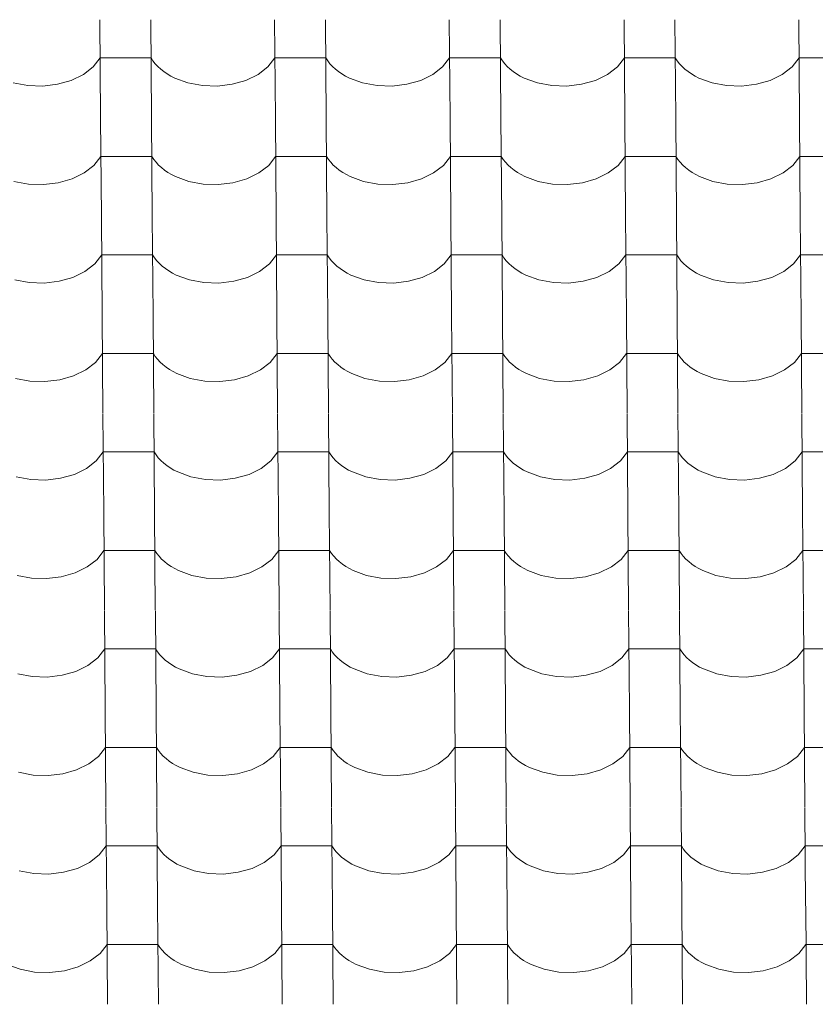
# Model space of a CAD drawing. Header units: millimetres. Extents: x -27785 to 104762, y -947 to 11132.
# Tile 50 of 146: x -13719 to -12968, y 7969 to 8898. Entities that reach past the tile are written whole.
import ezdxf

# ---------------------------------------------------------------- set-up
doc = ezdxf.new("R2010")
doc.units = ezdxf.units.MM
doc.header["$MEASUREMENT"] = 0
doc.layers.add('POHLED JIŽNÍ_1_Bourané_Výplně - Povrchové', color=7, linetype='Continuous')
doc.layers.add('POHLED JIŽNÍ_1_Konstrukce - nosné', color=7, linetype='Continuous')

# ---------------------------------------------------------------- blocks, each defined once
blk = doc.blocks.new('*X2', base_point=(-29303.7, -27473.93))
at = {"layer": 'POHLED JIŽNÍ_1_Bourané_Výplně - Povrchové', "color": 7, "linetype": 'Continuous', "lineweight": 13}
for p, q in [((-13643.36, 8898.29), (-13642.64, 8805.61)), ((-13595.33, 8898.29), (-13594.61, 8805.61)), ((-13478.36, 8898.29), (-13477.64, 8805.61)), ((-13430.33, 8898.29), (-13429.61, 8805.61)), ((-13313.37, 8898.29), (-13312.65, 8805.61)), ((-13265.33, 8898.29), (-13264.61, 8805.61)), ((-13148.37, 8898.29), (-13147.65, 8805.61)), ((-13100.34, 8898.29), (-13099.62, 8805.61)), ((-12983.38, 8898.29), (-12982.66, 8805.61)), ((-13649.68, 8853.74), (-13643.08, 8862.13)), ((-13619.06, 8862.13), (-13643.08, 8862.13)), ((-13595.05, 8862.13), (-13619.06, 8862.13)), ((-13595.05, 8862.13), (-13593.2, 8859.34)), ((-13484.69, 8853.74), (-13478.08, 8862.13)), ((-13454.07, 8862.13), (-13478.08, 8862.13)), ((-13430.05, 8862.13), (-13454.07, 8862.13)), ((-13430.05, 8862.13), (-13428.2, 8859.34)), ((-13319.69, 8853.74), (-13313.09, 8862.13)), ((-13289.07, 8862.13), (-13313.09, 8862.13)), ((-13265.05, 8862.13), (-13289.07, 8862.13)), ((-13265.05, 8862.13), (-13263.21, 8859.34)), ((-13154.69, 8853.74), (-13148.09, 8862.13)), ((-13124.07, 8862.13), (-13148.09, 8862.13)), ((-13100.06, 8862.13), (-13124.07, 8862.13)), ((-13100.06, 8862.13), (-13098.21, 8859.34)), ((-12989.7, 8853.74), (-12983.1, 8862.13)), ((-12959.08, 8862.13), (-12983.1, 8862.13)), ((-13658.94, 8846.57), (-13649.68, 8853.74)), ((-13593.2, 8859.34), (-13591.06, 8856.64)), ((-13591.06, 8856.64), (-13588.63, 8854.05)), ((-13588.63, 8854.05), (-13585.93, 8851.59)), ((-13585.93, 8851.59), (-13582.97, 8849.26)), ((-13493.94, 8846.57), (-13484.69, 8853.74)), ((-13428.2, 8859.34), (-13426.06, 8856.64)), ((-13426.06, 8856.64), (-13423.63, 8854.05)), ((-13423.63, 8854.05), (-13420.93, 8851.59)), ((-13420.93, 8851.59), (-13417.97, 8849.26)), ((-13328.94, 8846.57), (-13319.69, 8853.74)), ((-13263.21, 8859.34), (-13261.07, 8856.64)), ((-13261.07, 8856.64), (-13258.64, 8854.05)), ((-13258.64, 8854.05), (-13255.94, 8851.59)), ((-13255.94, 8851.59), (-13252.98, 8849.26)), ((-13163.95, 8846.57), (-13154.69, 8853.74)), ((-13098.21, 8859.34), (-13096.07, 8856.64)), ((-13096.07, 8856.64), (-13093.64, 8854.05)), ((-13093.64, 8854.05), (-13090.94, 8851.59)), ((-13090.94, 8851.59), (-13087.98, 8849.26)), ((-12998.95, 8846.57), (-12989.7, 8853.74)), ((-13670.37, 8840.98), (-13658.94, 8846.57)), ((-13582.97, 8849.26), (-13579.77, 8847.08)), ((-13579.77, 8847.08), (-13576.34, 8845.07)), ((-13576.34, 8845.07), (-13572.71, 8843.22)), ((-13572.71, 8843.22), (-13560.23, 8838.64)), ((-13505.37, 8840.98), (-13493.94, 8846.57)), ((-13417.97, 8849.26), (-13414.77, 8847.08)), ((-13414.77, 8847.08), (-13411.35, 8845.07)), ((-13411.35, 8845.07), (-13407.71, 8843.22)), ((-13407.71, 8843.22), (-13395.23, 8838.64)), ((-13340.38, 8840.98), (-13328.94, 8846.57)), ((-13252.98, 8849.26), (-13249.78, 8847.08)), ((-13249.78, 8847.08), (-13246.35, 8845.07)), ((-13246.35, 8845.07), (-13242.71, 8843.22)), ((-13242.71, 8843.22), (-13230.23, 8838.64)), ((-13175.38, 8840.98), (-13163.95, 8846.57)), ((-13087.98, 8849.26), (-13084.78, 8847.08)), ((-13084.78, 8847.08), (-13081.35, 8845.07)), ((-13081.35, 8845.07), (-13077.72, 8843.22)), ((-13077.72, 8843.22), (-13065.24, 8838.64)), ((-13010.39, 8840.98), (-12998.95, 8846.57)), ((-13725.22, 8838.64), (-13711.54, 8836.06)), ((-13711.54, 8836.06), (-13697.36, 8835.59)), ((-13697.36, 8835.59), (-13683.4, 8837.26)), ((-13683.4, 8837.26), (-13670.37, 8840.98)), ((-13560.23, 8838.64), (-13546.55, 8836.06)), ((-13546.55, 8836.06), (-13532.37, 8835.59)), ((-13532.37, 8835.59), (-13518.4, 8837.26)), ((-13518.4, 8837.26), (-13505.37, 8840.98)), ((-13395.23, 8838.64), (-13381.55, 8836.06)), ((-13381.55, 8836.06), (-13367.37, 8835.59)), ((-13367.37, 8835.59), (-13353.41, 8837.26)), ((-13353.41, 8837.26), (-13340.38, 8840.98)), ((-13230.23, 8838.64), (-13216.56, 8836.06)), ((-13216.56, 8836.06), (-13202.37, 8835.59)), ((-13202.37, 8835.59), (-13188.41, 8837.26)), ((-13188.41, 8837.26), (-13175.38, 8840.98)), ((-13065.24, 8838.64), (-13051.56, 8836.06)), ((-13051.56, 8836.06), (-13037.38, 8835.59)), ((-13037.38, 8835.59), (-13023.42, 8837.26)), ((-13023.42, 8837.26), (-13010.39, 8840.98)), ((-13642.64, 8805.28), (-13641.92, 8712.6)), ((-13594.6, 8805.28), (-13593.88, 8712.6)), ((-13477.64, 8805.28), (-13476.92, 8712.6)), ((-13429.61, 8805.28), (-13428.89, 8712.6)), ((-13312.64, 8805.28), (-13311.92, 8712.6)), ((-13264.61, 8805.28), (-13263.89, 8712.6)), ((-13147.65, 8805.28), (-13146.93, 8712.6)), ((-13099.61, 8805.28), (-13098.89, 8712.6)), ((-12982.65, 8805.28), (-12981.93, 8712.6)), ((-13648.96, 8760.73), (-13642.36, 8769.12)), ((-13618.34, 8769.12), (-13642.36, 8769.12)), ((-13594.32, 8769.12), (-13618.34, 8769.12)), ((-13594.32, 8769.12), (-13592.48, 8766.33)), ((-13483.96, 8760.73), (-13477.36, 8769.12)), ((-13453.34, 8769.12), (-13477.36, 8769.12)), ((-13429.33, 8769.12), (-13453.34, 8769.12)), ((-13429.33, 8769.12), (-13427.48, 8766.33)), ((-13318.97, 8760.73), (-13312.36, 8769.12)), ((-13288.35, 8769.12), (-13312.36, 8769.12)), ((-13264.33, 8769.12), (-13288.35, 8769.12)), ((-13264.33, 8769.12), (-13262.48, 8766.33)), ((-13153.97, 8760.73), (-13147.37, 8769.12)), ((-13123.35, 8769.12), (-13147.37, 8769.12)), ((-13099.33, 8769.12), (-13123.35, 8769.12)), ((-13099.33, 8769.12), (-13097.49, 8766.33)), ((-12988.97, 8760.73), (-12982.37, 8769.12)), ((-12958.35, 8769.12), (-12982.37, 8769.12)), ((-13658.21, 8753.56), (-13648.96, 8760.73)), ((-13592.48, 8766.33), (-13590.33, 8763.63)), ((-13590.33, 8763.63), (-13587.91, 8761.04)), ((-13587.91, 8761.04), (-13585.21, 8758.58)), ((-13585.21, 8758.58), (-13582.25, 8756.25)), ((-13493.22, 8753.56), (-13483.96, 8760.73)), ((-13427.48, 8766.33), (-13425.34, 8763.63)), ((-13425.34, 8763.63), (-13422.91, 8761.04)), ((-13422.91, 8761.04), (-13420.21, 8758.58)), ((-13420.21, 8758.58), (-13417.25, 8756.25)), ((-13328.22, 8753.56), (-13318.97, 8760.73)), ((-13262.48, 8766.33), (-13260.34, 8763.63)), ((-13260.34, 8763.63), (-13257.91, 8761.04)), ((-13257.91, 8761.04), (-13255.21, 8758.58)), ((-13255.21, 8758.58), (-13252.26, 8756.25)), ((-13163.22, 8753.56), (-13153.97, 8760.73)), ((-13097.49, 8766.33), (-13095.35, 8763.63)), ((-13095.35, 8763.63), (-13092.92, 8761.04)), ((-13092.92, 8761.04), (-13090.22, 8758.58)), ((-13090.22, 8758.58), (-13087.26, 8756.25)), ((-12998.23, 8753.56), (-12988.97, 8760.73)), ((-13669.65, 8747.97), (-13658.21, 8753.56)), ((-13582.25, 8756.25), (-13579.05, 8754.07)), ((-13579.05, 8754.07), (-13575.62, 8752.06)), ((-13575.62, 8752.06), (-13571.98, 8750.21)), ((-13571.98, 8750.21), (-13559.5, 8745.64)), ((-13504.65, 8747.97), (-13493.22, 8753.56)), ((-13417.25, 8756.25), (-13414.05, 8754.07)), ((-13414.05, 8754.07), (-13410.62, 8752.06)), ((-13410.62, 8752.06), (-13406.99, 8750.21)), ((-13406.99, 8750.21), (-13394.51, 8745.64)), ((-13339.65, 8747.97), (-13328.22, 8753.56)), ((-13252.26, 8756.25), (-13249.05, 8754.07)), ((-13249.05, 8754.07), (-13245.63, 8752.06)), ((-13245.63, 8752.06), (-13241.99, 8750.21)), ((-13241.99, 8750.21), (-13229.51, 8745.64)), ((-13174.66, 8747.97), (-13163.22, 8753.56)), ((-13087.26, 8756.25), (-13084.06, 8754.07)), ((-13084.06, 8754.07), (-13080.63, 8752.06)), ((-13080.63, 8752.06), (-13076.99, 8750.21)), ((-13076.99, 8750.21), (-13064.52, 8745.64)), ((-13009.66, 8747.97), (-12998.23, 8753.56)), ((-13724.5, 8745.64), (-13710.82, 8743.05)), ((-13710.82, 8743.05), (-13696.64, 8742.58)), ((-13696.64, 8742.58), (-13682.68, 8744.25)), ((-13682.68, 8744.25), (-13669.65, 8747.97)), ((-13559.5, 8745.64), (-13545.82, 8743.05)), ((-13545.82, 8743.05), (-13531.64, 8742.58)), ((-13531.64, 8742.58), (-13517.68, 8744.25)), ((-13517.68, 8744.25), (-13504.65, 8747.97)), ((-13394.51, 8745.64), (-13380.83, 8743.05)), ((-13380.83, 8743.05), (-13366.65, 8742.58)), ((-13366.65, 8742.58), (-13352.68, 8744.25)), ((-13352.68, 8744.25), (-13339.65, 8747.97)), ((-13229.51, 8745.64), (-13215.83, 8743.05)), ((-13215.83, 8743.05), (-13201.65, 8742.58)), ((-13201.65, 8742.58), (-13187.69, 8744.25)), ((-13187.69, 8744.25), (-13174.66, 8747.97)), ((-13064.52, 8745.64), (-13050.84, 8743.05)), ((-13050.84, 8743.05), (-13036.65, 8742.58)), ((-13036.65, 8742.58), (-13022.69, 8744.25)), ((-13022.69, 8744.25), (-13009.66, 8747.97)), ((-13641.91, 8712.27), (-13641.19, 8619.59)), ((-13593.88, 8712.27), (-13593.16, 8619.59)), ((-13476.92, 8712.27), (-13476.2, 8619.59)), ((-13428.88, 8712.27), (-13428.16, 8619.59)), ((-13311.92, 8712.27), (-13311.2, 8619.59)), ((-13263.89, 8712.27), (-13263.17, 8619.59)), ((-13146.93, 8712.27), (-13146.2, 8619.59)), ((-13098.89, 8712.27), (-13098.17, 8619.59)), ((-12981.93, 8712.27), (-12981.21, 8619.59)), ((-13648.23, 8667.73), (-13641.63, 8676.11)), ((-13617.61, 8676.11), (-13641.63, 8676.11)), ((-13593.6, 8676.11), (-13617.61, 8676.11)), ((-13593.6, 8676.11), (-13591.75, 8673.32)), ((-13483.24, 8667.73), (-13476.64, 8676.11)), ((-13452.62, 8676.11), (-13476.64, 8676.11)), ((-13428.6, 8676.11), (-13452.62, 8676.11)), ((-13428.6, 8676.11), (-13426.76, 8673.32)), ((-13318.24, 8667.73), (-13311.64, 8676.11)), ((-13287.62, 8676.11), (-13311.64, 8676.11)), ((-13263.61, 8676.11), (-13287.62, 8676.11)), ((-13263.61, 8676.11), (-13261.76, 8673.32)), ((-13153.25, 8667.73), (-13146.64, 8676.11)), ((-13122.63, 8676.11), (-13146.64, 8676.11)), ((-13098.61, 8676.11), (-13122.63, 8676.11)), ((-13098.61, 8676.11), (-13096.76, 8673.32)), ((-12988.25, 8667.73), (-12981.65, 8676.11)), ((-12957.63, 8676.11), (-12981.65, 8676.11)), ((-13657.49, 8660.55), (-13648.23, 8667.73)), ((-13591.75, 8673.32), (-13589.61, 8670.62)), ((-13589.61, 8670.62), (-13587.18, 8668.03)), ((-13587.18, 8668.03), (-13584.48, 8665.57)), ((-13584.48, 8665.57), (-13581.52, 8663.24)), ((-13492.49, 8660.55), (-13483.24, 8667.73)), ((-13426.76, 8673.32), (-13424.61, 8670.62)), ((-13424.61, 8670.62), (-13422.19, 8668.03)), ((-13422.19, 8668.03), (-13419.49, 8665.57)), ((-13419.49, 8665.57), (-13416.53, 8663.24)), ((-13327.5, 8660.55), (-13318.24, 8667.73)), ((-13261.76, 8673.32), (-13259.62, 8670.62)), ((-13259.62, 8670.62), (-13257.19, 8668.03)), ((-13257.19, 8668.03), (-13254.49, 8665.57)), ((-13254.49, 8665.57), (-13251.53, 8663.24)), ((-13162.5, 8660.55), (-13153.25, 8667.73)), ((-13096.76, 8673.32), (-13094.62, 8670.62)), ((-13094.62, 8670.62), (-13092.19, 8668.03)), ((-13092.19, 8668.03), (-13089.49, 8665.57)), ((-13089.49, 8665.57), (-13086.54, 8663.24)), ((-12997.5, 8660.55), (-12988.25, 8667.73)), ((-13668.92, 8654.96), (-13657.49, 8660.55)), ((-13581.52, 8663.24), (-13578.32, 8661.07)), ((-13578.32, 8661.07), (-13574.89, 8659.05)), ((-13574.89, 8659.05), (-13571.26, 8657.2)), ((-13571.26, 8657.2), (-13558.78, 8652.63)), ((-13503.93, 8654.96), (-13492.49, 8660.55)), ((-13416.53, 8663.24), (-13413.33, 8661.07)), ((-13413.33, 8661.07), (-13409.9, 8659.05)), ((-13409.9, 8659.05), (-13406.26, 8657.2)), ((-13406.26, 8657.2), (-13393.78, 8652.63)), ((-13338.93, 8654.96), (-13327.5, 8660.55)), ((-13251.53, 8663.24), (-13248.33, 8661.07)), ((-13248.33, 8661.07), (-13244.9, 8659.05)), ((-13244.9, 8659.05), (-13241.27, 8657.2)), ((-13241.27, 8657.2), (-13228.79, 8652.63)), ((-13173.93, 8654.96), (-13162.5, 8660.55)), ((-13086.54, 8663.24), (-13083.33, 8661.07)), ((-13083.33, 8661.07), (-13079.91, 8659.05)), ((-13079.91, 8659.05), (-13076.27, 8657.2)), ((-13076.27, 8657.2), (-13063.79, 8652.63)), ((-13008.94, 8654.96), (-12997.5, 8660.55)), ((-13723.78, 8652.63), (-13710.1, 8650.04)), ((-13710.1, 8650.04), (-13695.91, 8649.57)), ((-13695.91, 8649.57), (-13681.95, 8651.24)), ((-13681.95, 8651.24), (-13668.92, 8654.96)), ((-13558.78, 8652.63), (-13545.1, 8650.04)), ((-13545.1, 8650.04), (-13530.92, 8649.57)), ((-13530.92, 8649.57), (-13516.96, 8651.24)), ((-13516.96, 8651.24), (-13503.93, 8654.96)), ((-13393.78, 8652.63), (-13380.1, 8650.04)), ((-13380.1, 8650.04), (-13365.92, 8649.57)), ((-13365.92, 8649.57), (-13351.96, 8651.24)), ((-13351.96, 8651.24), (-13338.93, 8654.96)), ((-13228.79, 8652.63), (-13215.11, 8650.04)), ((-13215.11, 8650.04), (-13200.93, 8649.57)), ((-13200.93, 8649.57), (-13186.96, 8651.24)), ((-13186.96, 8651.24), (-13173.93, 8654.96)), ((-13063.79, 8652.63), (-13050.11, 8650.04)), ((-13050.11, 8650.04), (-13035.93, 8649.57)), ((-13035.93, 8649.57), (-13021.97, 8651.24)), ((-13021.97, 8651.24), (-13008.94, 8654.96)), ((-13641.19, 8619.26), (-13640.47, 8526.58)), ((-13593.16, 8619.26), (-13592.43, 8526.58)), ((-13476.19, 8619.26), (-13475.47, 8526.58)), ((-13428.16, 8619.26), (-13427.44, 8526.58)), ((-13311.2, 8619.26), (-13310.48, 8526.58)), ((-13263.16, 8619.26), (-13262.44, 8526.58)), ((-13146.2, 8619.26), (-13145.48, 8526.58)), ((-13098.17, 8619.26), (-13097.45, 8526.58)), ((-12981.21, 8619.26), (-12980.48, 8526.58)), ((-13647.51, 8574.72), (-13640.91, 8583.1)), ((-13616.89, 8583.1), (-13640.91, 8583.1)), ((-13592.87, 8583.1), (-13616.89, 8583.1)), ((-13592.87, 8583.1), (-13591.03, 8580.31)), ((-13482.52, 8574.72), (-13475.91, 8583.1)), ((-13451.9, 8583.1), (-13475.91, 8583.1)), ((-13427.88, 8583.1), (-13451.9, 8583.1)), ((-13427.88, 8583.1), (-13426.03, 8580.31)), ((-13317.52, 8574.72), (-13310.92, 8583.1)), ((-13286.9, 8583.1), (-13310.92, 8583.1)), ((-13262.88, 8583.1), (-13286.9, 8583.1)), ((-13262.88, 8583.1), (-13261.04, 8580.31)), ((-13152.52, 8574.72), (-13145.92, 8583.1)), ((-13121.9, 8583.1), (-13145.92, 8583.1)), ((-13097.89, 8583.1), (-13121.9, 8583.1)), ((-13097.89, 8583.1), (-13096.04, 8580.31)), ((-12987.53, 8574.72), (-12980.92, 8583.1)), ((-12956.91, 8583.1), (-12980.92, 8583.1)), ((-13656.76, 8567.54), (-13647.51, 8574.72)), ((-13591.03, 8580.31), (-13588.89, 8577.61)), ((-13588.89, 8577.61), (-13586.46, 8575.03)), ((-13586.46, 8575.03), (-13583.76, 8572.56)), ((-13583.76, 8572.56), (-13580.8, 8570.24)), ((-13491.77, 8567.54), (-13482.52, 8574.72)), ((-13426.03, 8580.31), (-13423.89, 8577.61)), ((-13423.89, 8577.61), (-13421.46, 8575.03)), ((-13421.46, 8575.03), (-13418.76, 8572.56)), ((-13418.76, 8572.56), (-13415.8, 8570.24)), ((-13326.77, 8567.54), (-13317.52, 8574.72)), ((-13261.04, 8580.31), (-13258.89, 8577.61)), ((-13258.89, 8577.61), (-13256.47, 8575.03)), ((-13256.47, 8575.03), (-13253.77, 8572.56)), ((-13253.77, 8572.56), (-13250.81, 8570.24)), ((-13161.78, 8567.54), (-13152.52, 8574.72)), ((-13096.04, 8580.31), (-13093.9, 8577.61)), ((-13093.9, 8577.61), (-13091.47, 8575.03)), ((-13091.47, 8575.03), (-13088.77, 8572.56)), ((-13088.77, 8572.56), (-13085.81, 8570.24)), ((-12996.78, 8567.54), (-12987.53, 8574.72)), ((-13668.2, 8561.95), (-13656.76, 8567.54)), ((-13580.8, 8570.24), (-13577.6, 8568.06)), ((-13577.6, 8568.06), (-13574.17, 8566.04)), ((-13574.17, 8566.04), (-13570.53, 8564.19)), ((-13570.53, 8564.19), (-13558.06, 8559.62)), ((-13503.2, 8561.95), (-13491.77, 8567.54)), ((-13415.8, 8570.24), (-13412.6, 8568.06)), ((-13412.6, 8568.06), (-13409.17, 8566.04)), ((-13409.17, 8566.04), (-13405.54, 8564.19)), ((-13405.54, 8564.19), (-13393.06, 8559.62)), ((-13338.21, 8561.95), (-13326.77, 8567.54)), ((-13250.81, 8570.24), (-13247.61, 8568.06)), ((-13247.61, 8568.06), (-13244.18, 8566.04)), ((-13244.18, 8566.04), (-13240.54, 8564.19)), ((-13240.54, 8564.19), (-13228.06, 8559.62)), ((-13173.21, 8561.95), (-13161.78, 8567.54)), ((-13085.81, 8570.24), (-13082.61, 8568.06)), ((-13082.61, 8568.06), (-13079.18, 8566.04)), ((-13079.18, 8566.04), (-13075.55, 8564.19)), ((-13075.55, 8564.19), (-13063.07, 8559.62)), ((-13008.21, 8561.95), (-12996.78, 8567.54)), ((-13723.05, 8559.62), (-13709.37, 8557.03)), ((-13709.37, 8557.03), (-13695.19, 8556.56)), ((-13695.19, 8556.56), (-13681.23, 8558.23)), ((-13681.23, 8558.23), (-13668.2, 8561.95)), ((-13558.06, 8559.62), (-13544.38, 8557.03)), ((-13544.38, 8557.03), (-13530.19, 8556.56)), ((-13530.19, 8556.56), (-13516.23, 8558.23)), ((-13516.23, 8558.23), (-13503.2, 8561.95)), ((-13393.06, 8559.62), (-13379.38, 8557.03)), ((-13379.38, 8557.03), (-13365.2, 8556.56)), ((-13365.2, 8556.56), (-13351.24, 8558.23)), ((-13351.24, 8558.23), (-13338.21, 8561.95)), ((-13228.06, 8559.62), (-13214.38, 8557.03)), ((-13214.38, 8557.03), (-13200.2, 8556.56)), ((-13200.2, 8556.56), (-13186.24, 8558.23)), ((-13186.24, 8558.23), (-13173.21, 8561.95)), ((-13063.07, 8559.62), (-13049.39, 8557.03)), ((-13049.39, 8557.03), (-13035.21, 8556.56)), ((-13035.21, 8556.56), (-13021.24, 8558.23)), ((-13021.24, 8558.23), (-13008.21, 8561.95)), ((-13640.47, 8526.25), (-13639.74, 8433.57)), ((-13592.43, 8526.25), (-13591.71, 8433.57)), ((-13475.47, 8526.25), (-13474.75, 8433.57)), ((-13427.44, 8526.25), (-13426.71, 8433.57)), ((-13310.47, 8526.25), (-13309.75, 8433.57)), ((-13262.44, 8526.25), (-13261.72, 8433.57)), ((-13145.48, 8526.25), (-13144.76, 8433.57)), ((-13097.44, 8526.25), (-13096.72, 8433.57)), ((-12980.48, 8526.25), (-12979.76, 8433.57)), ((-13646.79, 8481.71), (-13640.18, 8490.09)), ((-13616.17, 8490.09), (-13640.18, 8490.09)), ((-13592.15, 8490.09), (-13616.17, 8490.09)), ((-13592.15, 8490.09), (-13590.3, 8487.3)), ((-13481.79, 8481.71), (-13475.19, 8490.09)), ((-13451.17, 8490.09), (-13475.19, 8490.09)), ((-13427.15, 8490.09), (-13451.17, 8490.09)), ((-13427.15, 8490.09), (-13425.31, 8487.3)), ((-13316.8, 8481.71), (-13310.19, 8490.09)), ((-13286.18, 8490.09), (-13310.19, 8490.09)), ((-13262.16, 8490.09), (-13286.18, 8490.09)), ((-13262.16, 8490.09), (-13260.31, 8487.3)), ((-13151.8, 8481.71), (-13145.2, 8490.09)), ((-13121.18, 8490.09), (-13145.2, 8490.09)), ((-13097.16, 8490.09), (-13121.18, 8490.09)), ((-13097.16, 8490.09), (-13095.32, 8487.3)), ((-12986.8, 8481.71), (-12980.2, 8490.09)), ((-12956.18, 8490.09), (-12980.2, 8490.09)), ((-13656.04, 8474.54), (-13646.79, 8481.71)), ((-13590.3, 8487.3), (-13588.16, 8484.6)), ((-13588.16, 8484.6), (-13585.73, 8482.02)), ((-13585.73, 8482.02), (-13583.03, 8479.55)), ((-13583.03, 8479.55), (-13580.08, 8477.23)), ((-13491.05, 8474.54), (-13481.79, 8481.71)), ((-13425.31, 8487.3), (-13423.17, 8484.6)), ((-13423.17, 8484.6), (-13420.74, 8482.02)), ((-13420.74, 8482.02), (-13418.04, 8479.55)), ((-13418.04, 8479.55), (-13415.08, 8477.23)), ((-13326.05, 8474.54), (-13316.8, 8481.71)), ((-13260.31, 8487.3), (-13258.17, 8484.6)), ((-13258.17, 8484.6), (-13255.74, 8482.02)), ((-13255.74, 8482.02), (-13253.04, 8479.55)), ((-13253.04, 8479.55), (-13250.08, 8477.23)), ((-13161.05, 8474.54), (-13151.8, 8481.71)), ((-13095.32, 8487.3), (-13093.17, 8484.6)), ((-13093.17, 8484.6), (-13090.75, 8482.02)), ((-13090.75, 8482.02), (-13088.05, 8479.55)), ((-13088.05, 8479.55), (-13085.09, 8477.23)), ((-12996.06, 8474.54), (-12986.8, 8481.71)), ((-13667.47, 8468.94), (-13656.04, 8474.54)), ((-13580.08, 8477.23), (-13576.87, 8475.05)), ((-13576.87, 8475.05), (-13573.45, 8473.03)), ((-13573.45, 8473.03), (-13569.81, 8471.18)), ((-13569.81, 8471.18), (-13557.33, 8466.61)), ((-13502.48, 8468.94), (-13491.05, 8474.54)), ((-13415.08, 8477.23), (-13411.88, 8475.05)), ((-13411.88, 8475.05), (-13408.45, 8473.03)), ((-13408.45, 8473.03), (-13404.81, 8471.18)), ((-13404.81, 8471.18), (-13392.34, 8466.61)), ((-13337.48, 8468.94), (-13326.05, 8474.54)), ((-13250.08, 8477.23), (-13246.88, 8475.05)), ((-13246.88, 8475.05), (-13243.45, 8473.03)), ((-13243.45, 8473.03), (-13239.82, 8471.18)), ((-13239.82, 8471.18), (-13227.34, 8466.61)), ((-13172.49, 8468.94), (-13161.05, 8474.54)), ((-13085.09, 8477.23), (-13081.89, 8475.05)), ((-13081.89, 8475.05), (-13078.46, 8473.03)), ((-13078.46, 8473.03), (-13074.82, 8471.18)), ((-13074.82, 8471.18), (-13062.34, 8466.61)), ((-13007.49, 8468.94), (-12996.06, 8474.54)), ((-13722.33, 8466.61), (-13708.65, 8464.02)), ((-13708.65, 8464.02), (-13694.47, 8463.55)), ((-13694.47, 8463.55), (-13680.5, 8465.22)), ((-13680.5, 8465.22), (-13667.47, 8468.94)), ((-13557.33, 8466.61), (-13543.65, 8464.02)), ((-13543.65, 8464.02), (-13529.47, 8463.55)), ((-13529.47, 8463.55), (-13515.51, 8465.22)), ((-13515.51, 8465.22), (-13502.48, 8468.94)), ((-13392.34, 8466.61), (-13378.66, 8464.02)), ((-13378.66, 8464.02), (-13364.47, 8463.55)), ((-13364.47, 8463.55), (-13350.51, 8465.22)), ((-13350.51, 8465.22), (-13337.48, 8468.94)), ((-13227.34, 8466.61), (-13213.66, 8464.02)), ((-13213.66, 8464.02), (-13199.48, 8463.55)), ((-13199.48, 8463.55), (-13185.52, 8465.22)), ((-13185.52, 8465.22), (-13172.49, 8468.94)), ((-13062.34, 8466.61), (-13048.66, 8464.02)), ((-13048.66, 8464.02), (-13034.48, 8463.55)), ((-13034.48, 8463.55), (-13020.52, 8465.22)), ((-13020.52, 8465.22), (-13007.49, 8468.94)), ((-13639.74, 8433.24), (-13639.02, 8340.57)), ((-13591.71, 8433.24), (-13590.99, 8340.57)), ((-13474.75, 8433.24), (-13474.03, 8340.57)), ((-13426.71, 8433.24), (-13425.99, 8340.57)), ((-13309.75, 8433.24), (-13309.03, 8340.57)), ((-13261.72, 8433.24), (-13261, 8340.57)), ((-13144.75, 8433.24), (-13144.03, 8340.57)), ((-13096.72, 8433.24), (-13096, 8340.57)), ((-12979.76, 8433.24), (-12979.04, 8340.57)), ((-13646.06, 8388.7), (-13639.46, 8397.08)), ((-13615.44, 8397.08), (-13639.46, 8397.08)), ((-13591.43, 8397.08), (-13615.44, 8397.08)), ((-13591.43, 8397.08), (-13589.58, 8394.29)), ((-13481.07, 8388.7), (-13474.47, 8397.08)), ((-13450.45, 8397.08), (-13474.47, 8397.08)), ((-13426.43, 8397.08), (-13450.45, 8397.08)), ((-13426.43, 8397.08), (-13424.59, 8394.29)), ((-13316.07, 8388.7), (-13309.47, 8397.08)), ((-13285.45, 8397.08), (-13309.47, 8397.08)), ((-13261.43, 8397.08), (-13285.45, 8397.08)), ((-13261.43, 8397.08), (-13259.59, 8394.29)), ((-13151.08, 8388.7), (-13144.47, 8397.08)), ((-13120.46, 8397.08), (-13144.47, 8397.08)), ((-13096.44, 8397.08), (-13120.46, 8397.08)), ((-13096.44, 8397.08), (-13094.59, 8394.29)), ((-12986.08, 8388.7), (-12979.48, 8397.08)), ((-12955.46, 8397.08), (-12979.48, 8397.08)), ((-13655.32, 8381.53), (-13646.06, 8388.7)), ((-13589.58, 8394.29), (-13587.44, 8391.59)), ((-13587.44, 8391.59), (-13585.01, 8389.01)), ((-13585.01, 8389.01), (-13582.31, 8386.54)), ((-13582.31, 8386.54), (-13579.35, 8384.22)), ((-13490.32, 8381.53), (-13481.07, 8388.7)), ((-13424.59, 8394.29), (-13422.44, 8391.59)), ((-13422.44, 8391.59), (-13420.02, 8389.01)), ((-13420.02, 8389.01), (-13417.32, 8386.54)), ((-13417.32, 8386.54), (-13414.36, 8384.22)), ((-13325.33, 8381.53), (-13316.07, 8388.7)), ((-13259.59, 8394.29), (-13257.45, 8391.59)), ((-13257.45, 8391.59), (-13255.02, 8389.01)), ((-13255.02, 8389.01), (-13252.32, 8386.54)), ((-13252.32, 8386.54), (-13249.36, 8384.22)), ((-13160.33, 8381.53), (-13151.08, 8388.7)), ((-13094.59, 8394.29), (-13092.45, 8391.59)), ((-13092.45, 8391.59), (-13090.02, 8389.01)), ((-13090.02, 8389.01), (-13087.32, 8386.54)), ((-13087.32, 8386.54), (-13084.36, 8384.22)), ((-12995.33, 8381.53), (-12986.08, 8388.7)), ((-13666.75, 8375.94), (-13655.32, 8381.53)), ((-13579.35, 8384.22), (-13576.15, 8382.04)), ((-13576.15, 8382.04), (-13572.72, 8380.02)), ((-13572.72, 8380.02), (-13569.09, 8378.17)), ((-13569.09, 8378.17), (-13556.61, 8373.6)), ((-13501.76, 8375.94), (-13490.32, 8381.53)), ((-13414.36, 8384.22), (-13411.15, 8382.04)), ((-13411.15, 8382.04), (-13407.73, 8380.02)), ((-13407.73, 8380.02), (-13404.09, 8378.17)), ((-13404.09, 8378.17), (-13391.61, 8373.6)), ((-13336.76, 8375.94), (-13325.33, 8381.53)), ((-13249.36, 8384.22), (-13246.16, 8382.04)), ((-13246.16, 8382.04), (-13242.73, 8380.02)), ((-13242.73, 8380.02), (-13239.1, 8378.17)), ((-13239.1, 8378.17), (-13226.62, 8373.6)), ((-13171.76, 8375.94), (-13160.33, 8381.53)), ((-13084.36, 8384.22), (-13081.16, 8382.04)), ((-13081.16, 8382.04), (-13077.74, 8380.02)), ((-13077.74, 8380.02), (-13074.1, 8378.17)), ((-13074.1, 8378.17), (-13061.62, 8373.6)), ((-13006.77, 8375.94), (-12995.33, 8381.53)), ((-13721.6, 8373.6), (-13707.93, 8371.01)), ((-13707.93, 8371.01), (-13693.74, 8370.54)), ((-13693.74, 8370.54), (-13679.78, 8372.21)), ((-13679.78, 8372.21), (-13666.75, 8375.94)), ((-13556.61, 8373.6), (-13542.93, 8371.01)), ((-13542.93, 8371.01), (-13528.75, 8370.54)), ((-13528.75, 8370.54), (-13514.78, 8372.21)), ((-13514.78, 8372.21), (-13501.76, 8375.94)), ((-13391.61, 8373.6), (-13377.93, 8371.01)), ((-13377.93, 8371.01), (-13363.75, 8370.54)), ((-13363.75, 8370.54), (-13349.79, 8372.21)), ((-13349.79, 8372.21), (-13336.76, 8375.94)), ((-13226.62, 8373.6), (-13212.94, 8371.01)), ((-13212.94, 8371.01), (-13198.75, 8370.54)), ((-13198.75, 8370.54), (-13184.79, 8372.21)), ((-13184.79, 8372.21), (-13171.76, 8375.94)), ((-13061.62, 8373.6), (-13047.94, 8371.01)), ((-13047.94, 8371.01), (-13033.76, 8370.54)), ((-13033.76, 8370.54), (-13019.8, 8372.21)), ((-13019.8, 8372.21), (-13006.77, 8375.94)), ((-13639.02, 8340.23), (-13638.3, 8247.56)), ((-13590.98, 8340.23), (-13590.26, 8247.56)), ((-13474.02, 8340.23), (-13473.3, 8247.56)), ((-13425.99, 8340.23), (-13425.27, 8247.56)), ((-13309.03, 8340.23), (-13308.31, 8247.56)), ((-13260.99, 8340.23), (-13260.27, 8247.56)), ((-13144.03, 8340.23), (-13143.31, 8247.56)), ((-13096, 8340.23), (-13095.28, 8247.56)), ((-12979.03, 8340.23), (-12978.31, 8247.56)), ((-13645.34, 8295.69), (-13638.74, 8304.07)), ((-13614.72, 8304.07), (-13638.74, 8304.07)), ((-13590.7, 8304.07), (-13614.72, 8304.07)), ((-13590.7, 8304.07), (-13588.86, 8301.28)), ((-13480.34, 8295.69), (-13473.74, 8304.07)), ((-13449.72, 8304.07), (-13473.74, 8304.07)), ((-13425.71, 8304.07), (-13449.72, 8304.07)), ((-13425.71, 8304.07), (-13423.86, 8301.28)), ((-13315.35, 8295.69), (-13308.75, 8304.07)), ((-13284.73, 8304.07), (-13308.75, 8304.07)), ((-13260.71, 8304.07), (-13284.73, 8304.07)), ((-13260.71, 8304.07), (-13258.87, 8301.28)), ((-13150.35, 8295.69), (-13143.75, 8304.07)), ((-13119.73, 8304.07), (-13143.75, 8304.07)), ((-13095.72, 8304.07), (-13119.73, 8304.07)), ((-13095.72, 8304.07), (-13093.87, 8301.28)), ((-12985.36, 8295.69), (-12978.75, 8304.07)), ((-12954.74, 8304.07), (-12978.75, 8304.07)), ((-13654.59, 8288.52), (-13645.34, 8295.69)), ((-13588.86, 8301.28), (-13586.72, 8298.59)), ((-13586.72, 8298.59), (-13584.29, 8296)), ((-13584.29, 8296), (-13581.59, 8293.53)), ((-13581.59, 8293.53), (-13578.63, 8291.21)), ((-13489.6, 8288.52), (-13480.34, 8295.69)), ((-13423.86, 8301.28), (-13421.72, 8298.59)), ((-13421.72, 8298.59), (-13419.29, 8296)), ((-13419.29, 8296), (-13416.59, 8293.53)), ((-13416.59, 8293.53), (-13413.63, 8291.21)), ((-13324.6, 8288.52), (-13315.35, 8295.69)), ((-13258.87, 8301.28), (-13256.72, 8298.59)), ((-13256.72, 8298.59), (-13254.3, 8296)), ((-13254.3, 8296), (-13251.6, 8293.53)), ((-13251.6, 8293.53), (-13248.64, 8291.21)), ((-13159.61, 8288.52), (-13150.35, 8295.69)), ((-13093.87, 8301.28), (-13091.73, 8298.59)), ((-13091.73, 8298.59), (-13089.3, 8296)), ((-13089.3, 8296), (-13086.6, 8293.53)), ((-13086.6, 8293.53), (-13083.64, 8291.21)), ((-12994.61, 8288.52), (-12985.36, 8295.69)), ((-13666.03, 8282.93), (-13654.59, 8288.52)), ((-13578.63, 8291.21), (-13575.43, 8289.03)), ((-13575.43, 8289.03), (-13572, 8287.01)), ((-13572, 8287.01), (-13568.36, 8285.16)), ((-13568.36, 8285.16), (-13555.88, 8280.59)), ((-13501.03, 8282.93), (-13489.6, 8288.52)), ((-13413.63, 8291.21), (-13410.43, 8289.03)), ((-13410.43, 8289.03), (-13407, 8287.01)), ((-13407, 8287.01), (-13403.37, 8285.16)), ((-13403.37, 8285.16), (-13390.89, 8280.59)), ((-13336.04, 8282.93), (-13324.6, 8288.52)), ((-13248.64, 8291.21), (-13245.44, 8289.03)), ((-13245.44, 8289.03), (-13242.01, 8287.01)), ((-13242.01, 8287.01), (-13238.37, 8285.16)), ((-13238.37, 8285.16), (-13225.89, 8280.59)), ((-13171.04, 8282.93), (-13159.61, 8288.52)), ((-13083.64, 8291.21), (-13080.44, 8289.03)), ((-13080.44, 8289.03), (-13077.01, 8287.01)), ((-13077.01, 8287.01), (-13073.38, 8285.16)), ((-13073.38, 8285.16), (-13060.9, 8280.59)), ((-13006.04, 8282.93), (-12994.61, 8288.52)), ((-13720.88, 8280.59), (-13707.2, 8278)), ((-13707.2, 8278), (-13693.02, 8277.53)), ((-13693.02, 8277.53), (-13679.06, 8279.2)), ((-13679.06, 8279.2), (-13666.03, 8282.93)), ((-13555.88, 8280.59), (-13542.21, 8278)), ((-13542.21, 8278), (-13528.02, 8277.53)), ((-13528.02, 8277.53), (-13514.06, 8279.2)), ((-13514.06, 8279.2), (-13501.03, 8282.93)), ((-13390.89, 8280.59), (-13377.21, 8278)), ((-13377.21, 8278), (-13363.03, 8277.53)), ((-13363.03, 8277.53), (-13349.07, 8279.2)), ((-13349.07, 8279.2), (-13336.04, 8282.93)), ((-13225.89, 8280.59), (-13212.21, 8278)), ((-13212.21, 8278), (-13198.03, 8277.53)), ((-13198.03, 8277.53), (-13184.07, 8279.2)), ((-13184.07, 8279.2), (-13171.04, 8282.93)), ((-13060.9, 8280.59), (-13047.22, 8278)), ((-13047.22, 8278), (-13033.04, 8277.53)), ((-13033.04, 8277.53), (-13019.07, 8279.2)), ((-13019.07, 8279.2), (-13006.04, 8282.93)), ((-13638.29, 8247.22), (-13637.57, 8154.55)), ((-13590.26, 8247.22), (-13589.54, 8154.55)), ((-13473.3, 8247.22), (-13472.58, 8154.55)), ((-13425.26, 8247.22), (-13424.54, 8154.55)), ((-13308.3, 8247.22), (-13307.58, 8154.55)), ((-13260.27, 8247.22), (-13259.55, 8154.55)), ((-13143.31, 8247.22), (-13142.59, 8154.55)), ((-13095.27, 8247.22), (-13094.55, 8154.55)), ((-12978.31, 8247.22), (-12977.59, 8154.55)), ((-13644.62, 8202.68), (-13638.01, 8211.07)), ((-13614, 8211.07), (-13638.01, 8211.07)), ((-13589.98, 8211.07), (-13614, 8211.07)), ((-13589.98, 8211.07), (-13588.13, 8208.27)), ((-13479.62, 8202.68), (-13473.02, 8211.07)), ((-13449, 8211.07), (-13473.02, 8211.07)), ((-13424.98, 8211.07), (-13449, 8211.07)), ((-13424.98, 8211.07), (-13423.14, 8208.27)), ((-13314.62, 8202.68), (-13308.02, 8211.07)), ((-13284, 8211.07), (-13308.02, 8211.07)), ((-13259.99, 8211.07), (-13284, 8211.07)), ((-13259.99, 8211.07), (-13258.14, 8208.27)), ((-13149.63, 8202.68), (-13143.03, 8211.07)), ((-13119.01, 8211.07), (-13143.03, 8211.07)), ((-13094.99, 8211.07), (-13119.01, 8211.07)), ((-13094.99, 8211.07), (-13093.15, 8208.27)), ((-12984.63, 8202.68), (-12978.03, 8211.07)), ((-12954.01, 8211.07), (-12978.03, 8211.07)), ((-13653.87, 8195.51), (-13644.62, 8202.68)), ((-13588.13, 8208.27), (-13585.99, 8205.58)), ((-13585.99, 8205.58), (-13583.56, 8202.99)), ((-13583.56, 8202.99), (-13580.86, 8200.53)), ((-13580.86, 8200.53), (-13577.91, 8198.2)), ((-13488.87, 8195.51), (-13479.62, 8202.68)), ((-13423.14, 8208.27), (-13421, 8205.58)), ((-13421, 8205.58), (-13418.57, 8202.99)), ((-13418.57, 8202.99), (-13415.87, 8200.53)), ((-13415.87, 8200.53), (-13412.91, 8198.2)), ((-13323.88, 8195.51), (-13314.62, 8202.68)), ((-13258.14, 8208.27), (-13256, 8205.58)), ((-13256, 8205.58), (-13253.57, 8202.99)), ((-13253.57, 8202.99), (-13250.87, 8200.53)), ((-13250.87, 8200.53), (-13247.91, 8198.2)), ((-13158.88, 8195.51), (-13149.63, 8202.68)), ((-13093.15, 8208.27), (-13091, 8205.58)), ((-13091, 8205.58), (-13088.58, 8202.99)), ((-13088.58, 8202.99), (-13085.88, 8200.53)), ((-13085.88, 8200.53), (-13082.92, 8198.2)), ((-12993.89, 8195.51), (-12984.63, 8202.68)), ((-13665.3, 8189.92), (-13653.87, 8195.51)), ((-13577.91, 8198.2), (-13574.7, 8196.02)), ((-13574.7, 8196.02), (-13571.28, 8194)), ((-13571.28, 8194), (-13567.64, 8192.15)), ((-13567.64, 8192.15), (-13555.16, 8187.58)), ((-13500.31, 8189.92), (-13488.87, 8195.51)), ((-13412.91, 8198.2), (-13409.71, 8196.02)), ((-13409.71, 8196.02), (-13406.28, 8194)), ((-13406.28, 8194), (-13402.64, 8192.15)), ((-13402.64, 8192.15), (-13390.17, 8187.58)), ((-13335.31, 8189.92), (-13323.88, 8195.51)), ((-13247.91, 8198.2), (-13244.71, 8196.02)), ((-13244.71, 8196.02), (-13241.28, 8194)), ((-13241.28, 8194), (-13237.65, 8192.15)), ((-13237.65, 8192.15), (-13225.17, 8187.58)), ((-13170.32, 8189.92), (-13158.88, 8195.51)), ((-13082.92, 8198.2), (-13079.72, 8196.02)), ((-13079.72, 8196.02), (-13076.29, 8194)), ((-13076.29, 8194), (-13072.65, 8192.15)), ((-13072.65, 8192.15), (-13060.17, 8187.58)), ((-13005.32, 8189.92), (-12993.89, 8195.51)), ((-13720.16, 8187.58), (-13706.48, 8184.99)), ((-13706.48, 8184.99), (-13692.3, 8184.52)), ((-13692.3, 8184.52), (-13678.33, 8186.19)), ((-13678.33, 8186.19), (-13665.3, 8189.92)), ((-13555.16, 8187.58), (-13541.48, 8184.99)), ((-13541.48, 8184.99), (-13527.3, 8184.52)), ((-13527.3, 8184.52), (-13513.34, 8186.19)), ((-13513.34, 8186.19), (-13500.31, 8189.92)), ((-13390.17, 8187.58), (-13376.49, 8184.99)), ((-13376.49, 8184.99), (-13362.3, 8184.52)), ((-13362.3, 8184.52), (-13348.34, 8186.19)), ((-13348.34, 8186.19), (-13335.31, 8189.92)), ((-13225.17, 8187.58), (-13211.49, 8184.99)), ((-13211.49, 8184.99), (-13197.31, 8184.52)), ((-13197.31, 8184.52), (-13183.35, 8186.19)), ((-13183.35, 8186.19), (-13170.32, 8189.92)), ((-13060.17, 8187.58), (-13046.49, 8184.99)), ((-13046.49, 8184.99), (-13032.31, 8184.52)), ((-13032.31, 8184.52), (-13018.35, 8186.19)), ((-13018.35, 8186.19), (-13005.32, 8189.92)), ((-13637.57, 8154.21), (-13636.85, 8061.54)), ((-13589.54, 8154.21), (-13588.82, 8061.54)), ((-13472.58, 8154.21), (-13471.85, 8061.54)), ((-13424.54, 8154.21), (-13423.82, 8061.54)), ((-13307.58, 8154.21), (-13306.86, 8061.54)), ((-13259.55, 8154.21), (-13258.82, 8061.54)), ((-13142.58, 8154.21), (-13141.86, 8061.54)), ((-13094.55, 8154.21), (-13093.83, 8061.54)), ((-12977.59, 8154.21), (-12976.87, 8061.54)), ((-13643.89, 8109.67), (-13637.29, 8118.06)), ((-13613.27, 8118.06), (-13637.29, 8118.06)), ((-13589.26, 8118.06), (-13613.27, 8118.06)), ((-13589.26, 8118.06), (-13587.41, 8115.26)), ((-13478.9, 8109.67), (-13472.29, 8118.06)), ((-13448.28, 8118.06), (-13472.29, 8118.06)), ((-13424.26, 8118.06), (-13448.28, 8118.06)), ((-13424.26, 8118.06), (-13422.41, 8115.26)), ((-13313.9, 8109.67), (-13307.3, 8118.06)), ((-13283.28, 8118.06), (-13307.3, 8118.06)), ((-13259.26, 8118.06), (-13283.28, 8118.06)), ((-13259.26, 8118.06), (-13257.42, 8115.26)), ((-13148.9, 8109.67), (-13142.3, 8118.06)), ((-13118.29, 8118.06), (-13142.3, 8118.06)), ((-13094.27, 8118.06), (-13118.29, 8118.06)), ((-13094.27, 8118.06), (-13092.42, 8115.26)), ((-12983.91, 8109.67), (-12977.31, 8118.06)), ((-12953.29, 8118.06), (-12977.31, 8118.06)), ((-13653.15, 8102.5), (-13643.89, 8109.67)), ((-13587.41, 8115.26), (-13585.27, 8112.57)), ((-13585.27, 8112.57), (-13582.84, 8109.98)), ((-13582.84, 8109.98), (-13580.14, 8107.52)), ((-13580.14, 8107.52), (-13577.18, 8105.19)), ((-13488.15, 8102.5), (-13478.9, 8109.67)), ((-13422.41, 8115.26), (-13420.27, 8112.57)), ((-13420.27, 8112.57), (-13417.84, 8109.98)), ((-13417.84, 8109.98), (-13415.14, 8107.52)), ((-13415.14, 8107.52), (-13412.19, 8105.19)), ((-13323.15, 8102.5), (-13313.9, 8109.67)), ((-13257.42, 8115.26), (-13255.28, 8112.57)), ((-13255.28, 8112.57), (-13252.85, 8109.98)), ((-13252.85, 8109.98), (-13250.15, 8107.52)), ((-13250.15, 8107.52), (-13247.19, 8105.19)), ((-13158.16, 8102.5), (-13148.9, 8109.67)), ((-13092.42, 8115.26), (-13090.28, 8112.57)), ((-13090.28, 8112.57), (-13087.85, 8109.98)), ((-13087.85, 8109.98), (-13085.15, 8107.52)), ((-13085.15, 8107.52), (-13082.19, 8105.19)), ((-12993.16, 8102.5), (-12983.91, 8109.67)), ((-13664.58, 8096.91), (-13653.15, 8102.5)), ((-13577.18, 8105.19), (-13573.98, 8103.01)), ((-13573.98, 8103.01), (-13570.55, 8100.99)), ((-13570.55, 8100.99), (-13566.92, 8099.14)), ((-13566.92, 8099.14), (-13554.44, 8094.57)), ((-13499.58, 8096.91), (-13488.15, 8102.5)), ((-13412.19, 8105.19), (-13408.98, 8103.01)), ((-13408.98, 8103.01), (-13405.56, 8100.99)), ((-13405.56, 8100.99), (-13401.92, 8099.14)), ((-13401.92, 8099.14), (-13389.44, 8094.57)), ((-13334.59, 8096.91), (-13323.15, 8102.5)), ((-13247.19, 8105.19), (-13243.99, 8103.01)), ((-13243.99, 8103.01), (-13240.56, 8100.99)), ((-13240.56, 8100.99), (-13236.92, 8099.14)), ((-13236.92, 8099.14), (-13224.45, 8094.57)), ((-13169.59, 8096.91), (-13158.16, 8102.5)), ((-13082.19, 8105.19), (-13078.99, 8103.01)), ((-13078.99, 8103.01), (-13075.56, 8100.99)), ((-13075.56, 8100.99), (-13071.93, 8099.14)), ((-13071.93, 8099.14), (-13059.45, 8094.57)), ((-13004.6, 8096.91), (-12993.16, 8102.5)), ((-13719.43, 8094.57), (-13705.75, 8091.98)), ((-13705.75, 8091.98), (-13691.57, 8091.51)), ((-13691.57, 8091.51), (-13677.61, 8093.18)), ((-13677.61, 8093.18), (-13664.58, 8096.91)), ((-13554.44, 8094.57), (-13540.76, 8091.98)), ((-13540.76, 8091.98), (-13526.58, 8091.51)), ((-13526.58, 8091.51), (-13512.61, 8093.18)), ((-13512.61, 8093.18), (-13499.58, 8096.91)), ((-13389.44, 8094.57), (-13375.76, 8091.98)), ((-13375.76, 8091.98), (-13361.58, 8091.51)), ((-13361.58, 8091.51), (-13347.62, 8093.18)), ((-13347.62, 8093.18), (-13334.59, 8096.91)), ((-13224.45, 8094.57), (-13210.77, 8091.98)), ((-13210.77, 8091.98), (-13196.58, 8091.51)), ((-13196.58, 8091.51), (-13182.62, 8093.18)), ((-13182.62, 8093.18), (-13169.59, 8096.91)), ((-13059.45, 8094.57), (-13045.77, 8091.98)), ((-13045.77, 8091.98), (-13031.59, 8091.51)), ((-13031.59, 8091.51), (-13017.63, 8093.18)), ((-13017.63, 8093.18), (-13004.6, 8096.91)), ((-13636.85, 8061.2), (-13636.13, 7968.53)), ((-13588.81, 8061.2), (-13588.09, 7968.53)), ((-13471.85, 8061.2), (-13471.13, 7968.53)), ((-13423.82, 8061.2), (-13423.1, 7968.53)), ((-13306.86, 8061.2), (-13306.13, 7968.53)), ((-13258.82, 8061.2), (-13258.1, 7968.53)), ((-13141.86, 8061.2), (-13141.14, 7968.53)), ((-13093.83, 8061.2), (-13093.1, 7968.53)), ((-12976.86, 8061.2), (-12976.14, 7968.53)), ((-13643.17, 8016.66), (-13636.57, 8025.05)), ((-13612.55, 8025.05), (-13636.57, 8025.05)), ((-13588.53, 8025.05), (-13612.55, 8025.05)), ((-13588.53, 8025.05), (-13586.69, 8022.25)), ((-13478.17, 8016.66), (-13471.57, 8025.05)), ((-13447.55, 8025.05), (-13471.57, 8025.05)), ((-13423.54, 8025.05), (-13447.55, 8025.05)), ((-13423.54, 8025.05), (-13421.69, 8022.25)), ((-13313.18, 8016.66), (-13306.57, 8025.05)), ((-13282.56, 8025.05), (-13306.57, 8025.05)), ((-13258.54, 8025.05), (-13282.56, 8025.05)), ((-13258.54, 8025.05), (-13256.69, 8022.25)), ((-13148.18, 8016.66), (-13141.58, 8025.05)), ((-13117.56, 8025.05), (-13141.58, 8025.05)), ((-13093.54, 8025.05), (-13117.56, 8025.05)), ((-13093.54, 8025.05), (-13091.7, 8022.25)), ((-12983.19, 8016.66), (-12976.58, 8025.05)), ((-12952.57, 8025.05), (-12976.58, 8025.05)), ((-13652.42, 8009.49), (-13643.17, 8016.66)), ((-13586.69, 8022.25), (-13584.54, 8019.56)), ((-13584.54, 8019.56), (-13582.12, 8016.97)), ((-13582.12, 8016.97), (-13579.42, 8014.51)), ((-13579.42, 8014.51), (-13576.46, 8012.18)), ((-13487.43, 8009.49), (-13478.17, 8016.66)), ((-13421.69, 8022.25), (-13419.55, 8019.56)), ((-13419.55, 8019.56), (-13417.12, 8016.97)), ((-13417.12, 8016.97), (-13414.42, 8014.51)), ((-13414.42, 8014.51), (-13411.46, 8012.18)), ((-13322.43, 8009.49), (-13313.18, 8016.66)), ((-13256.69, 8022.25), (-13254.55, 8019.56)), ((-13254.55, 8019.56), (-13252.12, 8016.97)), ((-13252.12, 8016.97), (-13249.42, 8014.51)), ((-13249.42, 8014.51), (-13246.47, 8012.18)), ((-13157.44, 8009.49), (-13148.18, 8016.66)), ((-13091.7, 8022.25), (-13089.56, 8019.56)), ((-13089.56, 8019.56), (-13087.13, 8016.97)), ((-13087.13, 8016.97), (-13084.43, 8014.51)), ((-13084.43, 8014.51), (-13081.47, 8012.18)), ((-12992.44, 8009.49), (-12983.19, 8016.66)), ((-13731.19, 8006.13), (-13718.71, 8001.56)), ((-13663.86, 8003.9), (-13652.42, 8009.49)), ((-13576.46, 8012.18), (-13573.26, 8010)), ((-13573.26, 8010), (-13569.83, 8007.98)), ((-13569.83, 8007.98), (-13566.19, 8006.13)), ((-13566.19, 8006.13), (-13553.71, 8001.56)), ((-13498.86, 8003.9), (-13487.43, 8009.49)), ((-13411.46, 8012.18), (-13408.26, 8010)), ((-13408.26, 8010), (-13404.83, 8007.98)), ((-13404.83, 8007.98), (-13401.2, 8006.13)), ((-13401.2, 8006.13), (-13388.72, 8001.56)), ((-13333.86, 8003.9), (-13322.43, 8009.49)), ((-13246.47, 8012.18), (-13243.26, 8010)), ((-13243.26, 8010), (-13239.84, 8007.98)), ((-13239.84, 8007.98), (-13236.2, 8006.13)), ((-13236.2, 8006.13), (-13223.72, 8001.56)), ((-13168.87, 8003.9), (-13157.44, 8009.49)), ((-13081.47, 8012.18), (-13078.27, 8010)), ((-13078.27, 8010), (-13074.84, 8007.98)), ((-13074.84, 8007.98), (-13071.2, 8006.13)), ((-13071.2, 8006.13), (-13058.73, 8001.56)), ((-13003.87, 8003.9), (-12992.44, 8009.49)), ((-13718.71, 8001.56), (-13705.03, 7998.98)), ((-13705.03, 7998.98), (-13690.85, 7998.5)), ((-13690.85, 7998.5), (-13676.89, 8000.17)), ((-13676.89, 8000.17), (-13663.86, 8003.9)), ((-13553.71, 8001.56), (-13540.03, 7998.98)), ((-13540.03, 7998.98), (-13525.85, 7998.5)), ((-13525.85, 7998.5), (-13511.89, 8000.17)), ((-13511.89, 8000.17), (-13498.86, 8003.9)), ((-13388.72, 8001.56), (-13375.04, 7998.98)), ((-13375.04, 7998.98), (-13360.86, 7998.5)), ((-13360.86, 7998.5), (-13346.89, 8000.17)), ((-13346.89, 8000.17), (-13333.86, 8003.9)), ((-13223.72, 8001.56), (-13210.04, 7998.98)), ((-13210.04, 7998.98), (-13195.86, 7998.5)), ((-13195.86, 7998.5), (-13181.9, 8000.17)), ((-13181.9, 8000.17), (-13168.87, 8003.9)), ((-13058.73, 8001.56), (-13045.05, 7998.98)), ((-13045.05, 7998.98), (-13030.86, 7998.5)), ((-13030.86, 7998.5), (-13016.9, 8000.17)), ((-13016.9, 8000.17), (-13003.87, 8003.9))]:
    blk.add_line(p, q, dxfattribs=at)

msp = doc.modelspace()

# ---------------------------------------------------------------- block references
at = {"layer": 'POHLED JIŽNÍ_1_Konstrukce - nosné', "color": 9, "linetype": 'Continuous', "lineweight": 13}
msp.add_blockref('*X2', (-29303.7, -27473.93), dxfattribs=at)

doc.saveas('drawing.dxf')
